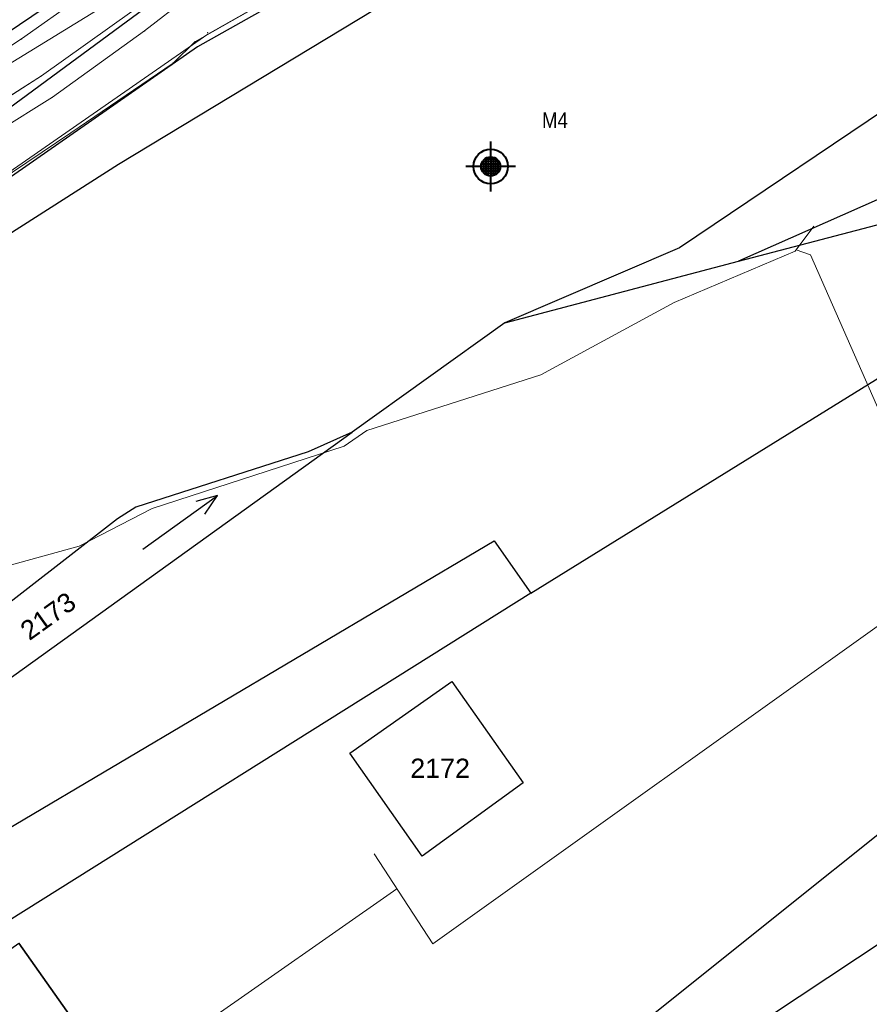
# Model space of a CAD drawing. Header units: metres. Extents: x -535942 to -530626, y -1087729 to -1086275.
# Tile 45 of 247: x -534240 to -534185, y -1087025 to -1086961. Entities that reach past the tile are written whole.
import ezdxf
from ezdxf.enums import TextEntityAlignment as Align

# ---------------------------------------------------------------- set-up
doc = ezdxf.new("R2010")
doc.units = ezdxf.units.M
for name, color, linetype in [('18', 7, 'Continuous'), ('2', 7, 'Continuous'), ('23', 7, 'Continuous'), ('_blok katastr', 7, 'Continuous'), ('_blok SS sítě', 7, 'Continuous'), ('_blok vrty G Consult', 7, 'Continuous'), ('_blok zaměření - nové', 7, 'Continuous'), ('Hodnoty_hladiny', 7, 'Continuous'), ('Vrty_popis', 7, 'Continuous')]:
    doc.layers.add(name, color=color, linetype=linetype)
doc.layers.add('AG_revizni oblacek', color=111, linetype='Continuous', plot=False)
doc.layers.add('AG_SS kanal_déšť', color=251, linetype='G_POTR_626_PN', lineweight=13)
doc.layers.add('AG_SS osvětlení', color=251, linetype='HP_04_VO', lineweight=13)
for name, color, linetype, true_color in [('BT_BPEJ', 7, 'Continuous', 0x7fffff), ('BT_hranice_parcel', 7, 'Continuous', 0x007f00), ('BT_mapove_znacky', 7, 'Continuous', 0x007f00), ('BT_text_parcel', 7, 'Continuous', 0x007f00), ('BT_vnitrni_kresby', 7, 'Continuous', 0x007f00)]:
    doc.layers.add(name, color=color, linetype=linetype, true_color=true_color)
doc.layers.add('BT_hranice_budov', color=7, linetype='Continuous', lineweight=30, true_color=0x007f00)
doc.layers.add('Značka předmět vrt', color=7, linetype='Continuous', lineweight=0, true_color=0x27eff2)
doc.styles.add('BT_text_mapy_m', font='arial.ttf', dxfattribs={"height": 5})
doc.styles.add('PM-Poznámka', font='ARIALN.TTF', dxfattribs={"width": 0.8})
doc.styles.add('ROMANS', font='romans')
doc.styles.get("Standard").update_dxf_attribs({"font": 'ARIALN.TTF'})
doc.linetypes.add('G_POTR_626_PN', pattern='A,0.5,-1,2,-6.5,[8,hpfmlin.shx,S=1,R=0,X=0,Y=0],-6.5,2,-1,0.5', length=20)
doc.linetypes.add('HP_04_VO', pattern='A,0.5,-1,2,-5,[28,hpfmlin.shx,S=1,R=0,X=0,Y=0],-0.8,["VO",ROMANS,S=1.7,R=0,X=2.75,Y=-0.8],-7,2,-1,0.5', length=19.8)
doc.dimstyles.new('RP_Poznámkový', dxfattribs={"dimscale": 0, "dimtxt": 2, "dimasz": 2, "dimexe": 0, "dimexo": 5, "dimgap": 0.5, "dimtad": 1, "dimzin": 1, "dimtxsty": 'PM-Poznámka', "dimblk": 'ARCHTICK', "dimcen": 2.5, "dimclrd": 256, "dimclre": 256, "dimclrt": 256, "dimadec": 5, "dimazin": 0, "dimtm": 1e-09, "dimtfac": 1, "dimtmove": 1, "dimatfit": 3, "dimldrblk": 'CLOSEDBLANK', "dimfxl": 10, "dimfxlon": 1, "dimtfill": 1, "dimlwd": 13, "dimlwe": 13, "dimarcsym": 0})

# ---------------------------------------------------------------- blocks, each defined once
blk = doc.blocks.new('BT_symbol_802')
at = {"layer": 'BT_mapove_znacky', "lineweight": -3}
blk.add_line((-3, 0), (3, 0), dxfattribs=at)
blk.add_lwpolyline([(1.6262, -0.5), (3, 0), (1.6262, 0.5)], dxfattribs=at)
blk = doc.blocks.new('_KATASTR')
at = {"layer": 'BT_BPEJ', "lineweight": -3}
blk.add_lwpolyline([(-533898, -1086806.5), (-533987, -1086855), (-534014, -1086873), (-534050, -1086902), (-534110.5, -1086957.5), (-534117, -1086961), (-534138.5, -1086981), (-534174.5, -1087006), (-534199.5, -1087026), (-534243.5, -1087052.5), (-534397, -1087150.5)], dxfattribs=at)
at = {"layer": 'BT_hranice_budov', "lineweight": -3}
blk.add_lwpolyline([(-534244.05, -1087023.62), (-534240.02, -1087020.78), (-534235.61, -1087027.03), (-534246.85, -1087034.98), (-534251.11, -1087028.65), (-534246.1, -1087025.09), (-534244.05, -1087023.62)], dxfattribs=at)
at = {"layer": 'BT_hranice_parcel', "lineweight": -3}
for points in [[(-534206.72, -1086998), (-534182.92, -1086983.28), (-534152.62, -1086969.95), (-534116.42, -1086940.72), (-534113.56, -1086944.19), (-534052.15, -1086895.2), (-534023.97, -1086873.12), (-533969.32, -1086838.7), (-533970.1, -1086837.32), (-533964.9, -1086831.96), (-533994.62, -1086850.63), (-533998.85, -1086846.23), (-534000.51, -1086844.51), (-534000.91, -1086844.09), (-534028.9, -1086862.2), (-534029.36, -1086862.54), (-534043.84, -1086873.09), (-534053.48, -1086881.43)], [(-534028.9, -1086862.2), (-534033.01, -1086859.98), (-534064.86, -1086884.84), (-534101.07, -1086895.47), (-534140.15, -1086934.76), (-534147.67, -1086942.32), (-534181.46, -1086965.05), (-534197.04, -1086975.53), (-534208.42, -1086980.41), (-534193.21, -1086976.41)], [(-534344.03, -1087032.66), (-534314.99, -1087021.81), (-534305.85, -1087017.47), (-534306.28, -1087016.03), (-534319.97, -1087020.18), (-534307.11, -1087012.85), (-534296.57, -1087005.97), (-534286.39, -1086998.72), (-534279.09, -1086993.44), (-534272.77, -1086988.86), (-534263.58, -1086982.55), (-534264.36, -1086981.27), (-534243.1, -1086968.23), (-534223.01, -1086953.42), (-534222.12, -1086954.63), (-534194.54, -1086931.45), (-534186.7, -1086925.64), (-534173.41, -1086917.25), (-534107.89, -1086876.38), (-534109.47, -1086873.84), (-534112.45, -1086875.3), (-534113.39, -1086873.69)], [(-534176.57, -1086972.04), (-534166.13, -1086967.53), (-534153.32, -1086961.35), (-534132.7, -1086948.12), (-534116.73, -1086936.34), (-534062.06, -1086890.68), (-534063.69, -1086890.26), (-534053.48, -1086881.43), (-534101.38, -1086913.7), (-534140.66, -1086944), (-534172.51, -1086962.64), (-534178.36, -1086969.84), (-534193.21, -1086976.41), (-534176.57, -1086972.04)], [(-534173.64, -1086887.86), (-534179.28, -1086895.59), (-534183.23, -1086899.51), (-534184.9, -1086901.14), (-534189.41, -1086909.99), (-534197.65, -1086922.06), (-534200.92, -1086926.02), (-534208.38, -1086935.29), (-534211.96, -1086938.55), (-534221.67, -1086947.8), (-534225.8, -1086951.43), (-534273.85, -1086983.9)], [(-534137.8, -1086993.77), (-534096.67, -1086954.02), (-534071.62, -1086929.51), (-534097.76, -1086952.77), (-534127.15, -1086975.23), (-534160.97, -1087005.51), (-534194.93, -1087028.01), (-534180.92, -1087025.42), (-534176.91, -1087024.68)], [(-534205.86, -1086949.78), (-534228.41, -1086962.47), (-534247.19, -1086975.55), (-534296.08, -1087010.03), (-534296.09, -1087010.12), (-534296.26, -1087011.72), (-534307.96, -1087020.8), (-534311.04, -1087022.12), (-534329.96, -1087030.2), (-534390.46, -1087060.51), (-534433.44, -1087086.3)], [(-534208.42, -1086980.41), (-534218.34, -1086987.53)], [(-534267.91, -1087024.09), (-534247.95, -1087008.8), (-534218.34, -1086987.53), (-534221.2, -1086988.8), (-534232.41, -1086992.41), (-534233.61, -1086993.16), (-534245.88, -1087002.69), (-534247.71, -1087004.08), (-534246.26, -1087006.16), (-534267.91, -1087024.09)], [(-534268.65, -1087032.46), (-534246.47, -1087016.72), (-534209.11, -1086994.59), (-534206.72, -1086998), (-534245.1, -1087022.07), (-534247.16, -1087023.51), (-534299.66, -1087062.98), (-534319.52, -1087083.84)], [(-534207.21, -1087010.35), (-534213.79, -1087015.12), (-534218.49, -1087008.41), (-534211.86, -1087003.76)], [(-534211.86, -1087003.76), (-534207.21, -1087010.35)], [(-534251.11, -1087028.65), (-534246.85, -1087034.98), (-534235.61, -1087027.03), (-534240.02, -1087020.78)]]:
    blk.add_lwpolyline(points, dxfattribs=at)
at = {"layer": 'BT_vnitrni_kresby', "lineweight": -3}
for points in [[(-534198.15, -1086948.72), (-534233.54, -1086970.12)], [(-534233.54, -1086970.12), (-534296.08, -1087010.03)]]:
    blk.add_lwpolyline(points, dxfattribs=at)
at = {"layer": 'BT_mapove_znacky', "lineweight": -3, "rotation": 35.69000000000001}
blk.add_blockref('BT_symbol_802', (-534229.53, -1086993.4), dxfattribs=at)
at = {"layer": 'BT_text_parcel', "lineweight": -3, "style": 'BT_text_mapy_m'}
blk.add_text('2173', height=1.25, rotation=35.69, dxfattribs=at).set_placement((-534239.34, -1087001.13))
blk.add_text('2172', height=1.25, dxfattribs=at).set_placement((-534212.62, -1087010.02), align=Align.CENTER)
blk = doc.blocks.new('kanalizace SS')
at = {"layer": 'AG_SS kanal_déšť', "ltscale": 0.7}
blk.add_line((-534242.81, -1086964.9), (-534232.33, -1086958.45), dxfattribs=at)
blk = doc.blocks.new('ss_vo')
at = {"layer": 'AG_SS osvětlení', "ltscale": 0.7}
for p, q in [((-534227.726, -1086961.642), (-534191.249, -1086940.888)), ((-534227.726, -1086961.642), (-534251.472, -1086978.113)), ((-534189.52761, -1086975.75391), (-534188.30576, -1086974.13676)), ((-534197.39774, -1086979.09602), (-534189.52761, -1086975.75391)), ((-534189.46654, -1086975.67308), (-534188.52138, -1086976.00547)), ((-534188.52138, -1086976.00547), (-534181.54967, -1086991.88948)), ((-534206.05848, -1086983.80373), (-534197.39774, -1086979.09602)), ((-534217.37853, -1086987.43333), (-534206.05848, -1086983.80373)), ((-534218.85194, -1086988.43956), (-534217.37853, -1086987.43333)), ((-534231.3579, -1086992.5004), (-534218.85194, -1086988.43956)), ((-534236.10154, -1086994.9441), (-534231.3579, -1086992.5004)), ((-534296.538, -1087011.579), (-534236.10154, -1086994.9441)), ((-534178.6388, -1086996.20188), (-534213.10207, -1087020.8185)), ((-534213.10207, -1087020.8185), (-534216.91136, -1087014.96083)), ((-534215.42563, -1087017.24548), (-534231.3579, -1087028.36521))]:
    blk.add_line(p, q, dxfattribs=at)
blk = doc.blocks.new('doměř')
at = {"layer": '18', "color": 252, "linetype": 'Continuous', "lineweight": 13}
for p in [(-534239.851, -1086961.944), (-534231.846, -1086961.431), (-534227.746, -1086961.55), (-534228.574, -1086962.131), (-534229.993, -1086963.521), (-534238.553, -1086964.351)]:
    blk.add_point(p, dxfattribs=at)
at = {"layer": '2', "color": 252, "linetype": 'Continuous', "lineweight": 13}
for p, q in [((-534231.846, -1086961.431), (-534226.48, -1086957.253)), ((-534239.851, -1086961.944), (-534234.247, -1086957.976)), ((-534232.683, -1086960.169), (-534238.553, -1086964.351)), ((-534242.624, -1086963.736), (-534239.851, -1086961.944)), ((-534237.839, -1086965.735), (-534231.846, -1086961.431)), ((-534238.553, -1086964.351), (-534244.583, -1086968.172))]:
    blk.add_line(p, q, dxfattribs=at)
blk = doc.blocks.new('Zaměření - zekan')
at = {"layer": '18', "color": 252, "lineweight": 15}
for p in [(-534239.85, -1086961.94), (-534231.85, -1086961.43), (-534227.75, -1086961.55), (-534228.57, -1086962.13), (-534229.99, -1086963.52), (-534238.55, -1086964.35), (-534237.84, -1086965.74), (-534236.64, -1086968.05)]:
    blk.add_point(p, dxfattribs=at)
at = {"layer": '2', "color": 251, "lineweight": 15}
for p, q in [((-534231.85, -1086961.43), (-534226.48, -1086957.25)), ((-534239.85, -1086961.94), (-534234.25, -1086957.98)), ((-534232.68, -1086960.17), (-534238.55, -1086964.35)), ((-534242.62, -1086963.74), (-534239.85, -1086961.94)), ((-534237.84, -1086965.74), (-534231.85, -1086961.43)), ((-534238.55, -1086964.35), (-534244.58, -1086968.17)), ((-534243.87, -1086969.51), (-534237.84, -1086965.74))]:
    blk.add_line(p, q, dxfattribs=at)
at = {"layer": '23', "color": 252, "lineweight": 15}
for p, q in [((-534228.57, -1086962.13), (-534224.98, -1086960.11)), ((-534229.99, -1086963.52), (-534228.57, -1086962.13)), ((-534236.64, -1086968.05), (-534229.99, -1086963.52)), ((-534242.25, -1086971.83), (-534236.64, -1086968.05))]:
    blk.add_line(p, q, dxfattribs=at)
at = {"layer": '_blok zaměření - nové', "lineweight": -3}
blk.add_blockref('doměř', (0, 0), dxfattribs=at)
blk = doc.blocks.new('_ARCHTICK')
at = {"color": 0, "linetype": 'ByBlock', "const_width": 0.15}
blk.add_lwpolyline([(-0.5, -0.5), (0.5, 0.5)], dxfattribs=at)
blk = doc.blocks.new('*D80')
at = {"layer": 'AG_revizni oblacek', "linetype": 'Continuous', "lineweight": 13, "transparency": 16777216}
blk.add_arc((-534367.33, -1086974.04), 37.062, 0, 27.51345, dxfattribs=at)
at = {"layer": 'Defpoints', "color": 0, "transparency": 16777216}
for p in [(-534209.374, -1086891.766), (-534367.33, -1086974.04), (-534367.33, -1086974.04), (-534334.536, -1086974.04)]:
    blk.add_point(p, dxfattribs=at)
at = {"layer": 'AG_revizni oblacek', "lineweight": 13, "transparency": 16777216, "xscale": 2, "yscale": 2, "zscale": 2}
for p, rotation in [((-534334.46, -1086956.919), 117.5134533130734), ((-534330.268, -1086974.04), 270.0000000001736)]:
    blk.add_blockref('_ARCHTICK', p, dxfattribs=dict(at, rotation=rotation))
at = {"layer": 'AG_revizni oblacek', "lineweight": -3, "transparency": 16777216, "insert": (-534329.678, -1086964.822), "char_height": 2, "attachment_point": 5, "rotation": 283.75673, "style": 'PM-Poznámka', "bg_fill": 3, "box_fill_scale": 1.1, "bg_fill_color": 256, "bg_fill_true_color": 13158600, "bg_fill_transparency": 0}
blk.add_mtext('27,51345°', dxfattribs=at)
at = {"layer": 'Defpoints', "color": 0, "transparency": 16777216}
blk.add_point((-534330.742, -1086968.133), dxfattribs=at)
blk = doc.blocks.new('_ClosedBlank')
at = {"color": 0, "linetype": 'ByBlock', "lineweight": -2}
for p, q in [((-1, 0.167), (0, 0)), ((-1, 0.167), (-1, -0.167)), ((0, 0), (-1, -0.167))]:
    blk.add_line(p, q, dxfattribs=at)
blk = doc.blocks.new('_vrty G Consult')
at = {"layer": 'Hodnoty_hladiny', "color": 251, "lineweight": 40}
blk.add_point((-534209.329, -1086970.245), dxfattribs=at)
at = {"layer": 'Vrty_popis', "color": 251, "lineweight": 40}
blk.add_point((-534209.329, -1086970.245), dxfattribs=at)
at = {"layer": 'Značka předmět vrt', "color": 251, "linetype": 'Continuous', "lineweight": 40}
for p, q in [((-534209.329, -1086969.621), (-534209.329, -1086968.622)), ((-534209.641, -1086969.704), (-534209.641, -1086970.788)), ((-534209.485, -1086969.641), (-534209.485, -1086970.851)), ((-534209.329, -1086969.621), (-534209.329, -1086970.87)), ((-534209.173, -1086969.641), (-534209.173, -1086970.851)), ((-534209.017, -1086969.704), (-534209.017, -1086970.788)), ((-534209.954, -1086970.246), (-534210.953, -1086970.246)), ((-534208.704, -1086970.246), (-534209.954, -1086970.246)), ((-534208.724, -1086970.09), (-534209.934, -1086970.09)), ((-534208.789, -1086969.932), (-534209.869, -1086969.932)), ((-534209.799, -1086969.832), (-534209.799, -1086970.659)), ((-534208.916, -1086969.776), (-534209.742, -1086969.776)), ((-534208.859, -1086969.832), (-534208.859, -1086970.659)), ((-534207.705, -1086970.246), (-534208.704, -1086970.246)), ((-534208.724, -1086970.402), (-534209.934, -1086970.402)), ((-534208.789, -1086970.558), (-534209.869, -1086970.558)), ((-534208.916, -1086970.714), (-534209.742, -1086970.714)), ((-534209.329, -1086971.87), (-534209.329, -1086970.87))]:
    blk.add_line(p, q, dxfattribs=at)
for radius in [1.125, 0.625]:
    blk.add_circle((-534209.329, -1086970.246), radius, dxfattribs=at)
at = {"layer": 'Vrty_popis', "color": 7, "width": 1.058578}
blk.add_text('M4', height=1, dxfattribs=at).set_placement((-534205.991, -1086967.735), (-534204.306, -1086967.735), align=Align.FIT)

msp = doc.modelspace()

# ---------------------------------------------------------------- block references
at = {"layer": '_blok SS sítě'}
msp.add_blockref('kanalizace SS', (0, 0), dxfattribs=at)
at = {"layer": '_blok vrty G Consult', "color": 252}
msp.add_blockref('_vrty G Consult', (0, 0), dxfattribs=at)
at = {"layer": '_blok zaměření - nové', "linetype": 'ByBlock'}
msp.add_blockref('Zaměření - zekan', (0, 0), dxfattribs=at)

# ---------------------------------------------------------------- next in the draw order: dimensions: what is measured, and where the dimension line sits
at = {"layer": 'AG_revizni oblacek', "color": 30, "lineweight": -3, "true_color": 0xf8991e}
dim = msp.add_angular_dim_2l(base=(-534330.74177, -1086968.13291), line1=((-534367.32998, -1086974.04001), (-534209.37411, -1086891.76624)), line2=((-534367.33, -1086974.04), (-534334.53597, -1086974.04)), dimstyle='RP_Poznámkový', override={"dimscale": 0}, dxfattribs=at)
dim.commit()
dim.dimension.update_dxf_attribs({"geometry": '*D80', "text_midpoint": (-534329.67806, -1086964.82195)})

# ---------------------------------------------------------------- next in the draw order: block references
at = {"layer": '_blok katastr', "lineweight": -3}
msp.add_blockref('_KATASTR', (0, 0), dxfattribs=at)
at = {"layer": '_blok SS sítě'}
msp.add_blockref('ss_vo', (0, 0), dxfattribs=at)

doc.saveas('drawing.dxf')
